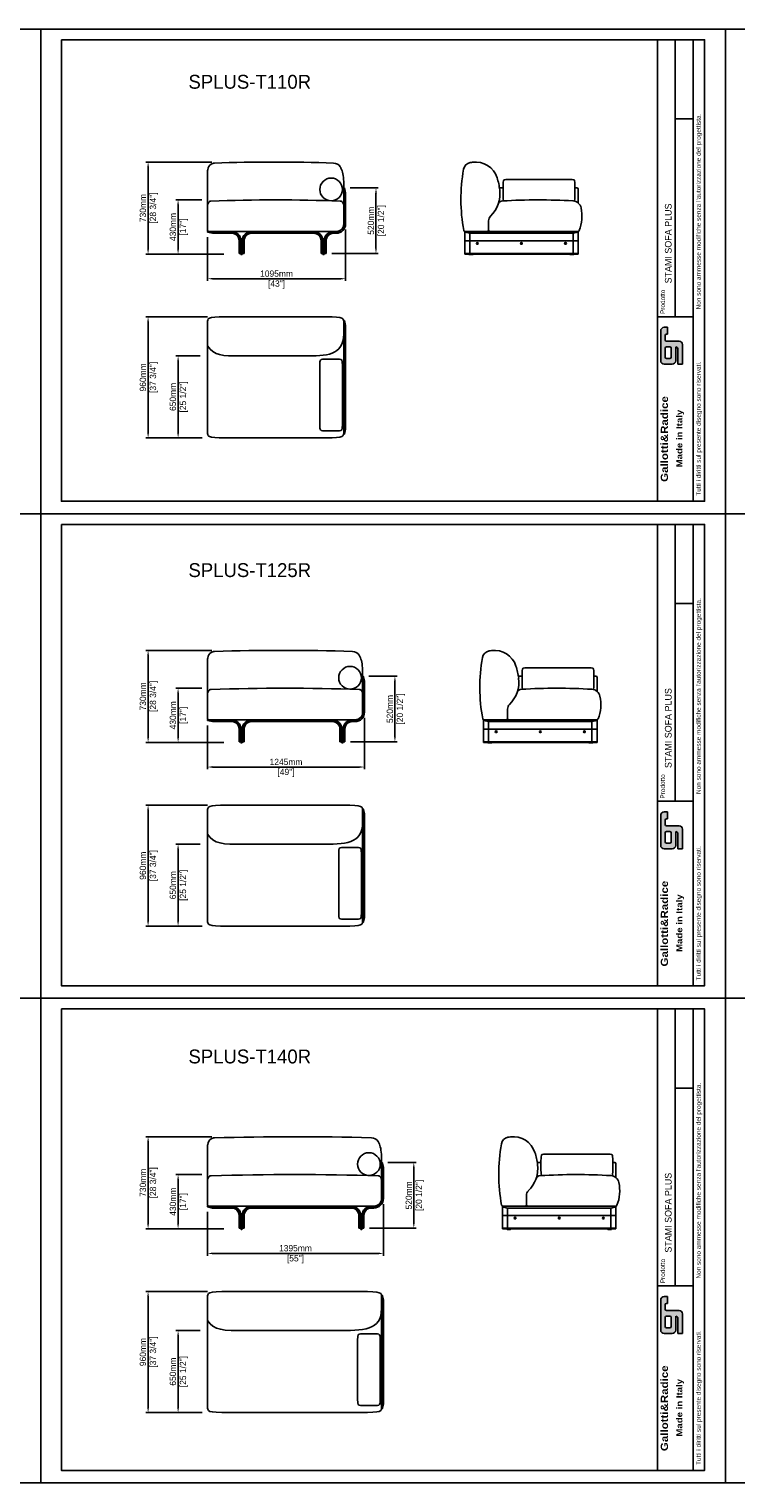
# Model space of a CAD drawing. Header units: millimetres. Extents: x 72 to 27239, y 11 to 18555.
# Tile 6 of 9: x 10847 to 16455, y 6189 to 17714. Entities that reach past the tile are written whole.
import ezdxf

# ---------------------------------------------------------------- set-up
doc = ezdxf.new("R2010")
doc.units = ezdxf.units.MM
doc.header["$LTSCALE"] = 7.5
doc.header["$PDSIZE"] = -1
doc.linetypes.add('SLD-Solid', pattern=[0])
doc.layers.get('Defpoints').update_dxf_attribs({"color": 8})
doc.layers.add('QUOTE', color=7, linetype='Continuous')
doc.styles.get("Standard").update_dxf_attribs({"font": 'GOTHIC.TTF'})
doc.dimstyles.new('Prodotti USA', dxfattribs={"dimtxt": 50, "dimasz": 42, "dimexe": 18, "dimexo": 45, "dimgap": 14, "dimtad": 1, "dimzin": 12, "dimtxsty": 'Standard', "dimcen": 2.5, "dimclrd": 252, "dimclre": 252, "dimclrt": 252, "dimadec": 0, "dimazin": 3, "dimtfac": 1, "dimtmove": 0, "dimatfit": 3, "dimfxl": 1, "dimarcsym": 0})

# ---------------------------------------------------------------- blocks, each defined once
blk = doc.blocks.new('138 DESTRO')
for p, q in [((0, 474), (0, 10)), ((1380, 379), (1380, 60)), ((10, 0), (1320, 0))]:
    blk.add_line(p, q)
blk.add_circle((1280, 333), 90)
for centre, radius, start, end in [((56, 492), 50, 91.5264, 123.1438), ((685, -23121), 23671, 88.5131, 91.5264), ((1298, 477), 65, 32.6364, 88.5131), ((28, 215), 25, 91.6755, 148.9427), ((690, -22421), 22671, 88.3245, 91.6755), ((1352, 215), 25, 31.0573, 88.3245), ((45, 205), 45, 148.9427, 180), ((1335, 205), 45, 0, 31.0573), ((10, 10), 10, 180, 270), ((1320, 60), 60, 270, 0)]:
    blk.add_arc(centre, radius, start, end)
for points, knots in [([(0, 474), (0, 480), (0, 485), (1, 489), (4, 509), (13, 523), (29, 533)], [0, 0, 0, 0, 0.1044154, 0.1044154, 0.1044154, 0.5330369, 0.5330369, 0.5330369, 0.5330369]), ([(1380, 379), (1380, 426), (1374, 464), (1363, 491), (1360, 499), (1357, 506), (1353, 512)], [0, 0, 0, 0, 0.4130331, 0.4130331, 0.4130331, 0.528951, 0.528951, 0.528951, 0.528951])]:
    blk.add_open_spline(points, degree=3, knots=knots)
blk = doc.blocks.new('BASE MODULARE - PIEDINO - FRONTE')
for p, q in [((0, 169), (0, 184)), ((190, 184), (0, 184)), ((540, 179), (540, 184))]:
    blk.add_line(p, q)
at = {"color": 7, "linetype": 'SLD-Solid', "lineweight": 25}
for p, q in [((0, 179), (190, 179)), ((190, 169), (0, 169)), ((350, 184), (540, 184)), ((540, 179), (350, 179)), ((350, 169), (500, 169)), ((540, 179), (500, 169)), ((250, 9), (250, 109)), ((260, 9), (250, 9)), ((260, 109), (260, 9)), ((265, 9), (260, 9)), ((265, 109), (265, 4)), ((265, 109), (275, 109)), ((265, 29), (275, 29)), ((265, 4), (275, 4)), ((266, 1), (266, 4)), ((273, 0), (267, 0)), ((274, 4), (274, 1)), ((275, 109), (275, 4)), ((275, 9), (290, 9)), ((280, 109), (280, 9)), ((290, 9), (290, 109))]:
    blk.add_line(p, q, dxfattribs=at)
at = {"color": 8, "linetype": 'SLD-Solid', "lineweight": 25}
for p, q in [((190, 169), (190, 179)), ((350, 169), (350, 179)), ((250, 109), (260, 109)), ((290, 109), (280, 109))]:
    blk.add_line(p, q, dxfattribs=at)
at = {"color": 7, "linetype": 'SLD-Solid', "lineweight": 25}
for centre, radius, start, end in [((190, 109), 75, 0, 90), ((190, 109), 70, 0, 90), ((190, 109), 60, 0, 90), ((350, 109), 75, 90, 180), ((350, 109), 70, 90, 180), ((350, 109), 60, 90, 180), ((266, 4), 0.5, 90, 180), ((267, 1), 1, 180, 270), ((273, 1), 1, 270, 0), ((274, 4), 0.5, 0, 90)]:
    blk.add_arc(centre, radius, start, end, dxfattribs=at)
blk = doc.blocks.new('BASE MODULARE - BRACCIOLO SX - FRONTALE')
at = {"color": 7, "linetype": 'SLD-Solid', "lineweight": 25}
for p, q in [((0, 489), (10, 529)), ((0, 479), (0, 489)), ((0, 244), (0, 479)), ((10, 529), (15, 529)), ((10, 529), (10, 529)), ((10, 519), (10, 244)), ((15, 529), (15, 519)), ((15, 519), (15, 244)), ((95, 184), (75, 184)), ((75, 179), (95, 179)), ((95, 169), (75, 169)), ((255, 184), (445, 184)), ((255, 179), (445, 179)), ((445, 169), (255, 169)), ((155, 9), (155, 109)), ((165, 9), (155, 9)), ((165, 109), (165, 9)), ((170, 9), (165, 9)), ((170, 9), (170, 109)), ((180, 109), (170, 109)), ((180, 29), (170, 29)), ((170, 29), (170, 4)), ((180, 4), (170, 4)), ((171, 1), (171, 4)), ((178, 0), (172, 0)), ((179, 4), (179, 1)), ((180, 9), (180, 109)), ((180, 29), (180, 4)), ((185, 9), (180, 9)), ((185, 9), (185, 109)), ((195, 9), (185, 9)), ((195, 109), (195, 9))]:
    blk.add_line(p, q, dxfattribs=at)
at = {"color": 8, "linetype": 'SLD-Solid', "lineweight": 25}
for p, q in [((10, 519), (0, 479)), ((15, 519), (10, 519)), ((0, 244), (10, 244)), ((75, 169), (75, 179)), ((95, 169), (95, 179)), ((255, 169), (255, 179)), ((155, 109), (165, 109)), ((195, 109), (185, 109))]:
    blk.add_line(p, q, dxfattribs=at)
for p, q in [((15, 244), (15, 343)), ((445, 169), (445, 184))]:
    blk.add_line(p, q)
at = {"color": 7, "linetype": 'SLD-Solid', "lineweight": 25}
for centre, radius, start, end in [((75, 244), 75, 180, 270), ((75, 244), 65, 180, 270), ((75, 244), 60, 180, 270), ((95, 109), 75, 0, 90), ((95, 109), 70, 0, 90), ((95, 109), 60, 0, 90), ((255, 109), 75, 90, 180), ((255, 109), 70, 90, 180), ((255, 109), 60, 90, 180), ((172, 4), 0.5, 90, 180), ((172, 1), 1, 180, 270), ((178, 1), 1, 270, 0), ((179, 4), 0.5, 0, 90)]:
    blk.add_arc(centre, radius, start, end, dxfattribs=at)
blk.add_ellipse((53, 529), major_axis=(14.5, 57.8), ratio=0.696311, start_param=1.914369, end_param=1.915498, dxfattribs=at)
blk.add_open_spline([(10, 529), (10, 529), (10, 529), (10, 527), (10, 524), (10, 522), (10, 520), (10, 519)], degree=3, knots=[0, 0, 0, 0, 0.214527, 0.429034, 0.643619, 0.857863, 1, 1, 1, 1], dxfattribs=at)
blk = doc.blocks.new('123 DESTRO')
for p, q in [((0, 474), (0, 10)), ((1230, 379), (1230, 60)), ((10, 0), (1170, 0))]:
    blk.add_line(p, q)
blk.add_circle((1130, 333), 90)
for centre, radius, start, end in [((56, 492), 50, 91.7361, 123.1456), ((609, -17761), 18311, 88.3086, 91.7361), ((1148, 477), 65, 32.6357, 88.3086), ((28, 215), 25, 91.8895, 148.9433), ((615, -17582), 17832, 88.1105, 91.8895), ((1202, 215), 25, 31.0567, 88.1105), ((45, 205), 45, 148.9433, 180), ((1185, 205), 45, 0, 31.0567), ((10, 10), 10, 180, 270), ((1170, 60), 60, 270, 0)]:
    blk.add_arc(centre, radius, start, end)
for points, knots in [([(0, 474), (0, 480), (0, 485), (1, 489), (4, 509), (13, 523), (29, 533)], [0, 0, 0, 0, 0.1044154, 0.1044154, 0.1044154, 0.5330199, 0.5330199, 0.5330199, 0.5330199]), ([(1230, 379), (1230, 426), (1224, 464), (1213, 491), (1210, 499), (1207, 506), (1203, 512)], [0, 0, 0, 0, 0.4130331, 0.4130331, 0.4130331, 0.5289441, 0.5289441, 0.5289441, 0.5289441])]:
    blk.add_open_spline(points, degree=3, knots=knots)
blk = doc.blocks.new('108 DESTRO')
for p, q in [((0, 474), (0, 10)), ((1080, 379), (1080, 60)), ((10, 0), (1020, 0))]:
    blk.add_line(p, q)
blk.add_circle((980, 333), 90)
for centre, radius, start, end in [((56, 492), 50, 92.0126, 123.1487), ((533, -13090), 13640, 88.039, 92.0126), ((998, 477), 65, 32.6345, 88.039), ((28, 215), 25, 92.1668, 148.9454), ((540, -13323), 13573, 87.8336, 92.1664), ((1052, 215), 25, 31.0541, 87.8336), ((45, 205), 45, 148.9459, 180), ((1035, 205), 45, 0, 31.0541), ((10, 10), 10, 180, 270), ((1020, 60), 60, 270, 0)]:
    blk.add_arc(centre, radius, start, end)
for points, knots in [([(0, 474), (0, 480), (0, 485), (1, 489), (4, 509), (13, 523), (29, 533)], [0, 0, 0, 0, 0.1044154, 0.1044154, 0.1044154, 0.5329902, 0.5329902, 0.5329902, 0.5329902]), ([(1080, 379), (1080, 426), (1074, 464), (1063, 491), (1060, 499), (1057, 506), (1053, 512)], [0, 0, 0, 0, 0.4130331, 0.4130331, 0.4130331, 0.5289321, 0.5289321, 0.5289321, 0.5289321])]:
    blk.add_open_spline(points, degree=3, knots=knots)
blk = doc.blocks.new('A$C41b7ccac')
for p, q in [((210, 0), (33, 0)), ((220, 10), (220, 85))]:
    blk.add_line(p, q)
for centre, radius, start, end in [((1335, 255), 1335, 169.74, 190.674), ((85, 482), 65, 100.1903, 169.74), ((142, 165), 387, 97.3853, 100.1903), ((116, 370), 180, 18.1743, 97.3853), ((-192, 269), 504, 6.8592, 18.1743), ((60, 299), 250, 314.3379, 6.8592), ((270, 85), 50, 134.3379, 180), ((33, 10), 10, 190.7117, 270), ((210, 10), 10, 270, 0)]:
    blk.add_arc(centre, radius, start, end)
blk = doc.blocks.new('A$C79f38bce')
at = {"color": 7, "linetype": 'SLD-Solid', "lineweight": 25}
for p, q in [((306, 529), (335, 529)), ((905, 529), (920, 529)), ((930, 519), (930, 410)), ((30, 109), (30, 184)), ((930, 109), (930, 184)), ((30, 9), (30, 109)), ((30, 9), (930, 9)), ((65, 1), (65, 4)), ((94, 0), (66, 0)), ((95, 4), (95, 1)), ((865, 4), (865, 1)), ((866, 0), (894, 0)), ((895, 1), (895, 4)), ((930, 9), (930, 109))]:
    blk.add_line(p, q, dxfattribs=at)
for p, q in [((30, 184), (930, 184)), ((70, 169), (30, 179)), ((70, 169), (890, 169)), ((930, 179), (890, 169)), ((930, 184), (930, 184)), ((30, 9), (30, 4)), ((30, 4), (930, 4)), ((123, 90), (137, 90)), ((123, 88), (137, 88)), ((473, 90), (487, 90)), ((473, 88), (487, 88)), ((823, 90), (837, 90)), ((823, 88), (837, 88)), ((930, 9), (930, 4))]:
    blk.add_line(p, q)
at = {"color": 8, "linetype": 'SLD-Solid', "lineweight": 25}
for p, q in [((70, 109), (70, 169)), ((890, 169), (890, 109)), ((70, 109), (30, 109)), ((70, 109), (930, 109)), ((70, 9), (70, 109)), ((70, 109), (890, 109)), ((930, 109), (890, 109)), ((890, 109), (890, 9))]:
    blk.add_line(p, q, dxfattribs=at)
for centre in [(130, 89), (480, 89), (830, 89)]:
    blk.add_circle(centre, 7)
at = {"color": 7, "linetype": 'SLD-Solid', "lineweight": 25}
for centre, radius, start, end in [((920, 519), 10, 0, 90), ((66, 4), 0.5, 90, 180), ((66, 1), 1, 180, 270), ((94, 4), 0.5, 0, 90), ((94, 1), 1, 270, 0), ((865, 4), 0.5, 90, 180), ((866, 1), 1, 180, 270), ((894, 4), 0.5, 0, 90), ((894, 1), 1, 270, 0)]:
    blk.add_arc(centre, radius, start, end, dxfattribs=at)
for centre, radius, start, end in [((333, 386), 40, 93.407, 160.3176), ((614, -4326), 4760, 86.6845, 93.407), ((885, 356), 70, 11.9965, 86.6845), ((647, 306), 313, 338.4214, 11.9965), ((230, 194), 10, 180, 270), ((929, 194), 10, 270, 338.4214)]:
    blk.add_arc(centre, radius, start, end)
blk.add_open_spline([(900, 424), (901, 426), (905, 437), (905, 487), (905, 527), (905, 573), (902, 585), (898, 597), (885, 597), (355, 597), (335, 597), (335, 527), (335, 487), (335, 438), (339, 427), (339, 426)], degree=3, knots=[8.874427, 8.874427, 8.874427, 8.874427, 9, 10, 11, 12, 12, 12, 13, 14, 15, 16, 17, 18, 18.068482, 18.068482, 18.068482, 18.068482])
blk.add_blockref('A$C41b7ccac', (0, 184))
blk = doc.blocks.new('*D65')
at = {"layer": 'Defpoints', "color": 0, "transparency": 16777216}
for p in [(12341, 16660), (11791, 15930), (12431, 15930)]:
    blk.add_point(p, dxfattribs=at)
at = {"layer": 'QUOTE', "color": 252, "lineweight": -2, "transparency": 16777216}
for p, q in [((12296, 16660), (11773, 16660)), ((11791, 16618), (11791, 15972)), ((12386, 15930), (11773, 15930))]:
    blk.add_line(p, q, dxfattribs=at)
at = {"layer": 'QUOTE', "color": 252, "transparency": 16777216}
for points in [[(11784, 16618), (11798, 16618), (11791, 16660)], [(11784, 15972), (11798, 15972), (11791, 15930)]]:
    blk.add_solid(points, dxfattribs=at)
at = {"layer": 'QUOTE', "color": 252, "lineweight": 5, "transparency": 16777216, "char_height": 50, "attachment_point": 5, "rotation": 90}
for s, insert in [('730mm', (11750, 16295)), ('[28 3/4"]', (11837, 16295))]:
    blk.add_mtext(s, dxfattribs=dict(at, insert=insert))
blk = doc.blocks.new('*D66')
at = {"layer": 'Defpoints', "color": 0, "transparency": 16777216}
for p in [(13358, 16170), (12263, 16110), (13358, 15735)]:
    blk.add_point(p, dxfattribs=at)
at = {"layer": 'QUOTE', "color": 252, "lineweight": -2, "transparency": 16777216}
for p, q in [((12263, 16065), (12263, 15717)), ((13358, 16125), (13358, 15717)), ((12305, 15735), (13316, 15735))]:
    blk.add_line(p, q, dxfattribs=at)
at = {"layer": 'QUOTE', "color": 252, "transparency": 16777216}
for points in [[(12305, 15742), (12305, 15728), (12263, 15735)], [(13316, 15742), (13316, 15728), (13358, 15735)]]:
    blk.add_solid(points, dxfattribs=at)
at = {"layer": 'QUOTE', "color": 252, "lineweight": 5, "transparency": 16777216, "char_height": 50, "attachment_point": 5}
for s, insert in [('1095mm', (12810, 15775)), ('[43"]', (12810, 15689))]:
    blk.add_mtext(s, dxfattribs=dict(at, insert=insert))
blk = doc.blocks.new('*D67')
at = {"layer": 'Defpoints', "color": 0, "transparency": 16777216}
for p in [(12261, 16360), (12029, 15930), (12436, 15930)]:
    blk.add_point(p, dxfattribs=at)
at = {"layer": 'QUOTE', "color": 252, "lineweight": -2, "transparency": 16777216}
for p, q in [((12216, 16360), (12011, 16360)), ((12029, 16318), (12029, 15972)), ((12391, 15930), (12011, 15930))]:
    blk.add_line(p, q, dxfattribs=at)
at = {"layer": 'QUOTE', "color": 252, "transparency": 16777216}
for points in [[(12022, 16318), (12036, 16318), (12029, 16360)], [(12022, 15972), (12036, 15972), (12029, 15930)]]:
    blk.add_solid(points, dxfattribs=at)
at = {"layer": 'QUOTE', "color": 252, "lineweight": 5, "transparency": 16777216, "char_height": 50, "attachment_point": 5, "rotation": 90}
for s, insert in [('430mm', (11988, 16145)), ('[17"]', (12075, 16145))]:
    blk.add_mtext(s, dxfattribs=dict(at, insert=insert))
blk = doc.blocks.new('*D68')
at = {"layer": 'Defpoints', "color": 0, "transparency": 16777216}
for p in [(12306, 15433), (11791, 14473), (12264, 14473)]:
    blk.add_point(p, dxfattribs=at)
at = {"layer": 'QUOTE', "color": 252, "lineweight": -2, "transparency": 16777216}
for p, q in [((12261, 15433), (11773, 15433)), ((11791, 15391), (11791, 14515)), ((12219, 14473), (11773, 14473))]:
    blk.add_line(p, q, dxfattribs=at)
at = {"layer": 'QUOTE', "color": 252, "transparency": 16777216}
for points in [[(11784, 15391), (11798, 15391), (11791, 15433)], [(11784, 14515), (11798, 14515), (11791, 14473)]]:
    blk.add_solid(points, dxfattribs=at)
at = {"layer": 'QUOTE', "color": 252, "lineweight": 5, "transparency": 16777216, "char_height": 50, "attachment_point": 5, "rotation": 90}
for s, insert in [('960mm', (11750, 14953)), ('[37 3/4"]', (11837, 14953))]:
    blk.add_mtext(s, dxfattribs=dict(at, insert=insert))
blk = doc.blocks.new('*D69')
at = {"layer": 'Defpoints', "color": 0, "transparency": 16777216}
for p in [(12248, 15123), (12029, 14473), (12263, 14473)]:
    blk.add_point(p, dxfattribs=at)
at = {"layer": 'QUOTE', "color": 252, "lineweight": -2, "transparency": 16777216}
for p, q in [((12203, 15123), (12011, 15123)), ((12029, 15081), (12029, 14515)), ((12218, 14473), (12011, 14473))]:
    blk.add_line(p, q, dxfattribs=at)
at = {"layer": 'QUOTE', "color": 252, "transparency": 16777216}
for points in [[(12022, 15081), (12036, 15081), (12029, 15123)], [(12022, 14515), (12036, 14515), (12029, 14473)]]:
    blk.add_solid(points, dxfattribs=at)
at = {"layer": 'QUOTE', "color": 252, "lineweight": 5, "transparency": 16777216, "char_height": 50, "attachment_point": 5, "rotation": 90}
for s, insert in [('650mm', (11988, 14798)), ('[25 1/2"]', (12075, 14798))]:
    blk.add_mtext(s, dxfattribs=dict(at, insert=insert))
blk = doc.blocks.new('*D70')
at = {"layer": 'Defpoints', "color": 0, "transparency": 16777216}
for p in [(12341, 12789), (11791, 12059), (12431, 12059)]:
    blk.add_point(p, dxfattribs=at)
at = {"layer": 'QUOTE', "color": 252, "lineweight": -2, "transparency": 16777216}
for p, q in [((12296, 12789), (11773, 12789)), ((11791, 12747), (11791, 12101)), ((12386, 12059), (11773, 12059))]:
    blk.add_line(p, q, dxfattribs=at)
at = {"layer": 'QUOTE', "color": 252, "transparency": 16777216}
for points in [[(11784, 12747), (11798, 12747), (11791, 12789)], [(11784, 12101), (11798, 12101), (11791, 12059)]]:
    blk.add_solid(points, dxfattribs=at)
at = {"layer": 'QUOTE', "color": 252, "lineweight": 5, "transparency": 16777216, "char_height": 50, "attachment_point": 5, "rotation": 90}
for s, insert in [('730mm', (11750, 12424)), ('[28 3/4"]', (11837, 12424))]:
    blk.add_mtext(s, dxfattribs=dict(at, insert=insert))
blk = doc.blocks.new('*D71')
at = {"layer": 'Defpoints', "color": 0, "transparency": 16777216}
for p in [(12263, 12239), (13508, 12299), (13508, 11864)]:
    blk.add_point(p, dxfattribs=at)
at = {"layer": 'QUOTE', "color": 252, "lineweight": -2, "transparency": 16777216}
for p, q in [((13508, 12254), (13508, 11846)), ((12263, 12194), (12263, 11846)), ((12305, 11864), (13466, 11864))]:
    blk.add_line(p, q, dxfattribs=at)
at = {"layer": 'QUOTE', "color": 252, "transparency": 16777216}
for points in [[(12305, 11871), (12305, 11857), (12263, 11864)], [(13466, 11871), (13466, 11857), (13508, 11864)]]:
    blk.add_solid(points, dxfattribs=at)
at = {"layer": 'QUOTE', "color": 252, "lineweight": 5, "transparency": 16777216, "char_height": 50, "attachment_point": 5}
for s, insert in [('1245mm', (12885, 11904)), ('[49"]', (12885, 11818))]:
    blk.add_mtext(s, dxfattribs=dict(at, insert=insert))
blk = doc.blocks.new('*D72')
at = {"layer": 'Defpoints', "color": 0, "transparency": 16777216}
for p in [(12261, 12489), (12029, 12059), (12436, 12059)]:
    blk.add_point(p, dxfattribs=at)
at = {"layer": 'QUOTE', "color": 252, "lineweight": -2, "transparency": 16777216}
for p, q in [((12216, 12489), (12011, 12489)), ((12029, 12447), (12029, 12101)), ((12391, 12059), (12011, 12059))]:
    blk.add_line(p, q, dxfattribs=at)
at = {"layer": 'QUOTE', "color": 252, "transparency": 16777216}
for points in [[(12022, 12447), (12036, 12447), (12029, 12489)], [(12022, 12101), (12036, 12101), (12029, 12059)]]:
    blk.add_solid(points, dxfattribs=at)
at = {"layer": 'QUOTE', "color": 252, "lineweight": 5, "transparency": 16777216, "char_height": 50, "attachment_point": 5, "rotation": 90}
for s, insert in [('430mm', (11988, 12274)), ('[17"]', (12075, 12274))]:
    blk.add_mtext(s, dxfattribs=dict(at, insert=insert))
blk = doc.blocks.new('*D73')
at = {"layer": 'Defpoints', "color": 0, "transparency": 16777216}
for p in [(12306, 11562), (11791, 10602), (12264, 10602)]:
    blk.add_point(p, dxfattribs=at)
at = {"layer": 'QUOTE', "color": 252, "lineweight": -2, "transparency": 16777216}
for p, q in [((12261, 11562), (11773, 11562)), ((11791, 11520), (11791, 10644)), ((12219, 10602), (11773, 10602))]:
    blk.add_line(p, q, dxfattribs=at)
at = {"layer": 'QUOTE', "color": 252, "transparency": 16777216}
for points in [[(11784, 11520), (11798, 11520), (11791, 11562)], [(11784, 10644), (11798, 10644), (11791, 10602)]]:
    blk.add_solid(points, dxfattribs=at)
at = {"layer": 'QUOTE', "color": 252, "lineweight": 5, "transparency": 16777216, "char_height": 50, "attachment_point": 5, "rotation": 90}
for s, insert in [('960mm', (11750, 11082)), ('[37 3/4"]', (11837, 11082))]:
    blk.add_mtext(s, dxfattribs=dict(at, insert=insert))
blk = doc.blocks.new('*D74')
at = {"layer": 'Defpoints', "color": 0, "transparency": 16777216}
for p in [(12248, 11252), (12029, 10602), (12263, 10602)]:
    blk.add_point(p, dxfattribs=at)
at = {"layer": 'QUOTE', "color": 252, "lineweight": -2, "transparency": 16777216}
for p, q in [((12203, 11252), (12011, 11252)), ((12029, 11210), (12029, 10644)), ((12218, 10602), (12011, 10602))]:
    blk.add_line(p, q, dxfattribs=at)
at = {"layer": 'QUOTE', "color": 252, "transparency": 16777216}
for points in [[(12022, 11210), (12036, 11210), (12029, 11252)], [(12022, 10644), (12036, 10644), (12029, 10602)]]:
    blk.add_solid(points, dxfattribs=at)
at = {"layer": 'QUOTE', "color": 252, "lineweight": 5, "transparency": 16777216, "char_height": 50, "attachment_point": 5, "rotation": 90}
for s, insert in [('650mm', (11988, 10927)), ('[25 1/2"]', (12075, 10927))]:
    blk.add_mtext(s, dxfattribs=dict(at, insert=insert))
blk = doc.blocks.new('*D75')
at = {"layer": 'Defpoints', "color": 0, "transparency": 16777216}
for p in [(12341, 8933), (11791, 8203), (12431, 8203)]:
    blk.add_point(p, dxfattribs=at)
at = {"layer": 'QUOTE', "color": 252, "lineweight": -2, "transparency": 16777216}
for p, q in [((12296, 8933), (11773, 8933)), ((11791, 8891), (11791, 8245)), ((12386, 8203), (11773, 8203))]:
    blk.add_line(p, q, dxfattribs=at)
at = {"layer": 'QUOTE', "color": 252, "transparency": 16777216}
for points in [[(11784, 8891), (11798, 8891), (11791, 8933)], [(11784, 8245), (11798, 8245), (11791, 8203)]]:
    blk.add_solid(points, dxfattribs=at)
at = {"layer": 'QUOTE', "color": 252, "lineweight": 5, "transparency": 16777216, "char_height": 50, "attachment_point": 5, "rotation": 90}
for s, insert in [('730mm', (11750, 8568)), ('[28 3/4"]', (11837, 8568))]:
    blk.add_mtext(s, dxfattribs=dict(at, insert=insert))
blk = doc.blocks.new('*D76')
at = {"layer": 'Defpoints', "color": 0, "transparency": 16777216}
for p in [(13658, 8443), (12263, 8383), (13658, 8008)]:
    blk.add_point(p, dxfattribs=at)
at = {"layer": 'QUOTE', "color": 252, "lineweight": -2, "transparency": 16777216}
for p, q in [((12263, 8338), (12263, 7990)), ((13658, 8398), (13658, 7990)), ((12305, 8008), (13616, 8008))]:
    blk.add_line(p, q, dxfattribs=at)
at = {"layer": 'QUOTE', "color": 252, "transparency": 16777216}
for points in [[(12305, 8015), (12305, 8001), (12263, 8008)], [(13616, 8015), (13616, 8001), (13658, 8008)]]:
    blk.add_solid(points, dxfattribs=at)
at = {"layer": 'QUOTE', "color": 252, "lineweight": 5, "transparency": 16777216, "char_height": 50, "attachment_point": 5}
for s, insert in [('1395mm', (12960, 8049)), ('[55"]', (12960, 7962))]:
    blk.add_mtext(s, dxfattribs=dict(at, insert=insert))
blk = doc.blocks.new('*D77')
at = {"layer": 'Defpoints', "color": 0, "transparency": 16777216}
for p in [(12261, 8633), (12029, 8203), (12436, 8203)]:
    blk.add_point(p, dxfattribs=at)
at = {"layer": 'QUOTE', "color": 252, "lineweight": -2, "transparency": 16777216}
for p, q in [((12216, 8633), (12011, 8633)), ((12029, 8591), (12029, 8245)), ((12391, 8203), (12011, 8203))]:
    blk.add_line(p, q, dxfattribs=at)
at = {"layer": 'QUOTE', "color": 252, "transparency": 16777216}
for points in [[(12022, 8591), (12036, 8591), (12029, 8633)], [(12022, 8245), (12036, 8245), (12029, 8203)]]:
    blk.add_solid(points, dxfattribs=at)
at = {"layer": 'QUOTE', "color": 252, "lineweight": 5, "transparency": 16777216, "char_height": 50, "attachment_point": 5, "rotation": 90}
for s, insert in [('430mm', (11988, 8418)), ('[17"]', (12075, 8418))]:
    blk.add_mtext(s, dxfattribs=dict(at, insert=insert))
blk = doc.blocks.new('*D78')
at = {"layer": 'Defpoints', "color": 0, "transparency": 16777216}
for p in [(12306, 7706), (11791, 6746), (12264, 6746)]:
    blk.add_point(p, dxfattribs=at)
at = {"layer": 'QUOTE', "color": 252, "lineweight": -2, "transparency": 16777216}
for p, q in [((12261, 7706), (11773, 7706)), ((11791, 7664), (11791, 6788)), ((12219, 6746), (11773, 6746))]:
    blk.add_line(p, q, dxfattribs=at)
at = {"layer": 'QUOTE', "color": 252, "transparency": 16777216}
for points in [[(11784, 7664), (11798, 7664), (11791, 7706)], [(11784, 6788), (11798, 6788), (11791, 6746)]]:
    blk.add_solid(points, dxfattribs=at)
at = {"layer": 'QUOTE', "color": 252, "lineweight": 5, "transparency": 16777216, "char_height": 50, "attachment_point": 5, "rotation": 90}
for s, insert in [('960mm', (11750, 7226)), ('[37 3/4"]', (11837, 7226))]:
    blk.add_mtext(s, dxfattribs=dict(at, insert=insert))
blk = doc.blocks.new('*D79')
at = {"layer": 'Defpoints', "color": 0, "transparency": 16777216}
for p in [(12248, 7396), (12029, 6746), (12263, 6746)]:
    blk.add_point(p, dxfattribs=at)
at = {"layer": 'QUOTE', "color": 252, "lineweight": -2, "transparency": 16777216}
for p, q in [((12203, 7396), (12011, 7396)), ((12029, 7354), (12029, 6788)), ((12218, 6746), (12011, 6746))]:
    blk.add_line(p, q, dxfattribs=at)
at = {"layer": 'QUOTE', "color": 252, "transparency": 16777216}
for points in [[(12022, 7354), (12036, 7354), (12029, 7396)], [(12022, 6788), (12036, 6788), (12029, 6746)]]:
    blk.add_solid(points, dxfattribs=at)
at = {"layer": 'QUOTE', "color": 252, "lineweight": 5, "transparency": 16777216, "char_height": 50, "attachment_point": 5, "rotation": 90}
for s, insert in [('650mm', (11988, 7071)), ('[25 1/2"]', (12075, 7071))]:
    blk.add_mtext(s, dxfattribs=dict(at, insert=insert))
blk = doc.blocks.new('*D80')
at = {"layer": 'Defpoints', "color": 0, "transparency": 16777216}
for p in [(13348, 16455), (13203, 15935), (13599, 15935)]:
    blk.add_point(p, dxfattribs=at)
at = {"layer": 'QUOTE', "color": 252, "lineweight": -2, "transparency": 16777216}
for p, q in [((13393, 16455), (13617, 16455)), ((13599, 16413), (13599, 15977)), ((13248, 15935), (13617, 15935))]:
    blk.add_line(p, q, dxfattribs=at)
at = {"layer": 'QUOTE', "color": 252, "transparency": 16777216}
for points in [[(13592, 16413), (13606, 16413), (13599, 16455)], [(13592, 15977), (13606, 15977), (13599, 15935)]]:
    blk.add_solid(points, dxfattribs=at)
at = {"layer": 'QUOTE', "color": 252, "lineweight": 5, "transparency": 16777216, "char_height": 50, "attachment_point": 5, "rotation": 90}
for s, insert in [('520mm', (13559, 16195)), ('[20 1/2"]', (13646, 16195))]:
    blk.add_mtext(s, dxfattribs=dict(at, insert=insert))
blk = doc.blocks.new('*D81')
at = {"layer": 'Defpoints', "color": 0, "transparency": 16777216}
for p in [(13498, 12584), (13353, 12064), (13749, 12064)]:
    blk.add_point(p, dxfattribs=at)
at = {"layer": 'QUOTE', "color": 252, "lineweight": -2, "transparency": 16777216}
for p, q in [((13543, 12584), (13767, 12584)), ((13749, 12542), (13749, 12106)), ((13398, 12064), (13767, 12064))]:
    blk.add_line(p, q, dxfattribs=at)
at = {"layer": 'QUOTE', "color": 252, "transparency": 16777216}
for points in [[(13742, 12542), (13756, 12542), (13749, 12584)], [(13742, 12106), (13756, 12106), (13749, 12064)]]:
    blk.add_solid(points, dxfattribs=at)
at = {"layer": 'QUOTE', "color": 252, "lineweight": 5, "transparency": 16777216, "char_height": 50, "attachment_point": 5, "rotation": 90}
for s, insert in [('[20 1/2"]', (13796, 12324)), ('520mm', (13709, 12324))]:
    blk.add_mtext(s, dxfattribs=dict(at, insert=insert))
blk = doc.blocks.new('*D82')
at = {"layer": 'Defpoints', "color": 0, "transparency": 16777216}
for p in [(13648, 8728), (13503, 8208), (13899, 8208)]:
    blk.add_point(p, dxfattribs=at)
at = {"layer": 'QUOTE', "color": 252, "lineweight": -2, "transparency": 16777216}
for p, q in [((13693, 8728), (13917, 8728)), ((13899, 8686), (13899, 8250)), ((13548, 8208), (13917, 8208))]:
    blk.add_line(p, q, dxfattribs=at)
at = {"layer": 'QUOTE', "color": 252, "transparency": 16777216}
for points in [[(13892, 8686), (13906, 8686), (13899, 8728)], [(13892, 8250), (13906, 8250), (13899, 8208)]]:
    blk.add_solid(points, dxfattribs=at)
at = {"layer": 'QUOTE', "color": 252, "lineweight": 5, "transparency": 16777216, "char_height": 50, "attachment_point": 5, "rotation": 90}
for s, insert in [('520mm', (13859, 8468)), ('[20 1/2"]', (13946, 8468))]:
    blk.add_mtext(s, dxfattribs=dict(at, insert=insert))
blk = doc.blocks.new('A$C009549be')
at = {"color": 7, "linetype": 'SLD-Solid', "lineweight": 25}
for p, q in [((0, 860), (10, 900)), ((0, 850), (0, 860)), ((0, 50), (0, 850)), ((10, 900), (10, 0)), ((10, 900), (15, 900)), ((15, 0), (15, 900)), ((0, 40), (0, 50)), ((10, 0), (0, 40)), ((10, 0), (10, 0)), ((15, 0), (10, 0))]:
    blk.add_line(p, q, dxfattribs=at)
blk.add_ellipse((53, 0), major_axis=(-14.5, 57.8), ratio=0.696311, start_param=1.226095, end_param=1.227223, dxfattribs=at)
blk = doc.blocks.new('T110R')
for p, q in [((1, 930), (0, 930)), ((0, 30), (0, 930)), ((1080, 930), (1079, 930)), ((0, 40), (0, 920)), ((1, 30), (0, 30)), ((1080, 30), (1079, 30))]:
    blk.add_line(p, q)
for points in [[(1080, 920), (1080, 960), (1040, 960), (40, 960), (0, 960), (0, 920)], [(1080, 825), (1080, 650), (800, 650), (190, 650), (50, 650), (0, 730)], [(1058, 58), (1070, 62), (1070, 75), (1070, 605), (1070, 625), (1000, 625), (960, 625), (890, 625), (890, 605), (890, 75), (890, 55), (960, 55), (1000, 55), (1047, 55), (1058, 58)], [(1080, 40), (1080, 0), (1040, 0), (40, 0), (0, 0), (0, 40)]]:
    blk.add_open_spline(points, degree=3)
at = {"xscale": -1}
blk.add_blockref('A$C009549be', (1095, 30), dxfattribs=at)
blk = doc.blocks.new('T125R')
for p, q in [((1, 930), (0, 930)), ((0, 30), (0, 930)), ((1230, 930), (1229, 930)), ((0, 40), (0, 920)), ((1, 30), (0, 30)), ((1230, 30), (1229, 30))]:
    blk.add_line(p, q)
for points in [[(1230, 920), (1230, 960), (1190, 960), (40, 960), (0, 960), (0, 920)], [(1230, 825), (1230, 650), (950, 650), (190, 650), (50, 650), (0, 730)], [(1208, 58), (1220, 62), (1220, 75), (1220, 605), (1220, 625), (1150, 625), (1110, 625), (1040, 625), (1040, 605), (1040, 75), (1040, 55), (1110, 55), (1150, 55), (1197, 55), (1208, 58)], [(1230, 40), (1230, 0), (1190, 0), (40, 0), (0, 0), (0, 40)]]:
    blk.add_open_spline(points, degree=3)
at = {"xscale": -1}
blk.add_blockref('A$C009549be', (1245, 30), dxfattribs=at)
blk = doc.blocks.new('T140R')
for p, q in [((1, 930), (0, 930)), ((0, 30), (0, 930)), ((1380, 930), (1379, 930)), ((0, 40), (0, 920)), ((1, 30), (0, 30)), ((1380, 30), (1379, 30))]:
    blk.add_line(p, q)
for points in [[(1380, 920), (1380, 960), (1340, 960), (40, 960), (0, 960), (0, 920)], [(1380, 825), (1380, 650), (1100, 650), (190, 650), (50, 650), (0, 730)], [(1358, 58), (1370, 62), (1370, 75), (1370, 605), (1370, 625), (1300, 625), (1260, 625), (1190, 625), (1190, 605), (1190, 75), (1190, 55), (1260, 55), (1300, 55), (1347, 55), (1358, 58)], [(1380, 40), (1380, 0), (1340, 0), (40, 0), (0, 0), (0, 40)]]:
    blk.add_open_spline(points, degree=3)
at = {"xscale": -1}
blk.add_blockref('A$C009549be', (1395, 30), dxfattribs=at)

msp = doc.modelspace()

# ---------------------------------------------------------------- hatches: boundary and pattern name
h = msp.add_hatch(color=256)
h.paths.add_polyline_path([(15903.269, 15239.874, -0.414213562), (15894.122, 15249.022), (15894.122, 15285.61, -0.414213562), (15903.269, 15294.757), (15912.417, 15294.757), (15912.417, 15349.64), (15884.975, 15349.64, 0.414213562), (15857.534, 15322.198), (15857.534, 15084.373, 0.414213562), (15884.975, 15056.932), (15949.005, 15056.932, 0.414213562), (15976.446, 15084.373), (15976.446, 15194.139, -0.414213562), (15994.741, 15175.845), (15994.741, 15056.932), (16031.329, 15056.932), (16031.329, 15212.433, 0.414213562), (16003.888, 15239.874)])
h.paths.add_polyline_path([(15930.711, 15194.139, -0.414213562), (15939.858, 15184.992), (15939.858, 15111.815, -0.414213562), (15930.711, 15102.668), (15903.269, 15102.668, -0.414213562), (15894.122, 15111.815), (15894.122, 15184.992, -0.414213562), (15903.269, 15194.139)], flags=16)
h = msp.add_hatch(color=256)
h.paths.add_polyline_path([(15903.269, 11398.085, -0.414213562), (15894.122, 11407.232), (15894.122, 11443.82, -0.414213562), (15903.269, 11452.968), (15912.417, 11452.968), (15912.417, 11507.85), (15884.975, 11507.85, 0.414213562), (15857.534, 11480.409), (15857.534, 11242.584, 0.414213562), (15884.975, 11215.142), (15949.005, 11215.142, 0.414213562), (15976.446, 11242.584), (15976.446, 11352.349, -0.414213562), (15994.741, 11334.055), (15994.741, 11215.142), (16031.329, 11215.142), (16031.329, 11370.643, 0.414213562), (16003.888, 11398.085)])
h.paths.add_polyline_path([(15930.711, 11352.349, -0.414213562), (15939.858, 11343.202), (15939.858, 11270.025, -0.414213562), (15930.711, 11260.878), (15903.269, 11260.878, -0.414213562), (15894.122, 11270.025), (15894.122, 11343.202, -0.414213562), (15903.269, 11352.349)], flags=16)
h = msp.add_hatch(color=256)
h.paths.add_polyline_path([(15903.269, 7556.295, -0.414213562), (15894.122, 7565.442), (15894.122, 7602.031, -0.414213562), (15903.269, 7611.178), (15912.417, 7611.178), (15912.417, 7666.061), (15884.975, 7666.061, 0.414213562), (15857.534, 7638.619), (15857.534, 7400.794, 0.414213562), (15884.975, 7373.353), (15949.005, 7373.353, 0.414213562), (15976.446, 7400.794), (15976.446, 7510.56, -0.414213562), (15994.741, 7492.265), (15994.741, 7373.353), (16031.329, 7373.353), (16031.329, 7528.854, 0.414213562), (16003.888, 7556.295)])
h.paths.add_polyline_path([(15930.711, 7510.56, -0.414213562), (15939.858, 7501.413), (15939.858, 7428.236, -0.414213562), (15930.711, 7419.089), (15903.269, 7419.089, -0.414213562), (15894.122, 7428.236), (15894.122, 7501.413, -0.414213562), (15903.269, 7510.56)], flags=16)

# ---------------------------------------------------------------- linework, layer by layer
for p, q in [((15831.184, 17629.433), (15831.184, 15434.124)), ((15972.964, 17629.433), (15972.964, 15434.124)), ((16114.744, 15434.124), (16114.744, 17629.433)), ((15972.964, 17002.567), (16114.744, 17002.567)), ((12802.933, 16104.848), (12912.933, 16104.848)), ((15831.184, 15434.124), (15831.184, 13971.189)), ((15831.184, 15434.124), (16114.744, 15434.124)), ((15884.975, 15349.64), (15912.417, 15349.64)), ((15912.417, 15294.757), (15912.417, 15349.64)), ((16114.744, 13971.189), (16114.744, 15434.124)), ((15857.534, 15084.373), (15857.534, 15322.198)), ((15894.122, 15249.022), (15894.122, 15285.61)), ((15912.417, 15294.757), (15903.269, 15294.757)), ((15903.269, 15239.874), (16003.888, 15239.874)), ((15894.122, 15111.815), (15894.122, 15184.992)), ((15903.269, 15194.139), (15930.711, 15194.139)), ((15930.711, 15102.668), (15903.269, 15102.668)), ((15939.858, 15111.815), (15939.858, 15184.992)), ((15976.446, 15084.373), (15976.446, 15194.139)), ((15994.741, 15175.845), (15994.741, 15056.932)), ((16031.329, 15212.433), (16031.329, 15056.932)), ((15949.005, 15056.932), (15884.975, 15056.932)), ((15994.741, 15056.932), (16031.329, 15056.932)), ((15831.184, 13787.643), (15831.184, 11592.335)), ((15972.964, 13787.643), (15972.964, 11592.335)), ((16114.744, 11592.335), (16114.744, 13787.643)), ((15972.964, 13160.777), (16114.744, 13160.777)), ((12802.933, 12233.57), (13062.933, 12233.57)), ((15831.184, 11592.335), (15831.184, 10129.4)), ((15831.184, 11592.335), (16114.744, 11592.335)), ((16114.744, 10129.4), (16114.744, 11592.335)), ((15857.534, 11242.584), (15857.534, 11480.409)), ((15884.975, 11507.85), (15912.417, 11507.85)), ((15894.122, 11407.232), (15894.122, 11443.82)), ((15912.417, 11452.968), (15903.269, 11452.968)), ((15912.417, 11452.968), (15912.417, 11507.85)), ((15894.122, 11270.025), (15894.122, 11343.202)), ((15903.269, 11398.085), (16003.888, 11398.085)), ((15903.269, 11352.349), (15930.711, 11352.349)), ((15939.858, 11270.025), (15939.858, 11343.202)), ((15976.446, 11242.584), (15976.446, 11352.349)), ((15994.741, 11334.055), (15994.741, 11215.142)), ((16031.329, 11370.643), (16031.329, 11215.142)), ((15949.005, 11215.142), (15884.975, 11215.142)), ((15930.711, 11260.878), (15903.269, 11260.878)), ((15994.741, 11215.142), (16031.329, 11215.142)), ((15831.184, 9945.854), (15831.184, 7750.545)), ((15972.964, 9945.854), (15972.964, 7750.545)), ((16114.744, 7750.545), (16114.744, 9945.854)), ((15972.964, 9318.987), (16114.744, 9318.987)), ((12802.933, 8377.993), (13212.933, 8377.993)), ((15831.184, 7750.545), (15831.184, 6287.61)), ((15831.184, 7750.545), (16114.744, 7750.545)), ((16114.744, 6287.61), (16114.744, 7750.545)), ((15857.534, 7400.794), (15857.534, 7638.619)), ((15884.975, 7666.061), (15912.417, 7666.061)), ((15912.417, 7611.178), (15903.269, 7611.178)), ((15912.417, 7611.178), (15912.417, 7666.061)), ((15894.122, 7565.442), (15894.122, 7602.031)), ((15894.122, 7428.236), (15894.122, 7501.413)), ((15903.269, 7556.295), (16003.888, 7556.295)), ((15903.269, 7510.56), (15930.711, 7510.56)), ((15939.858, 7428.236), (15939.858, 7501.413)), ((15976.446, 7400.794), (15976.446, 7510.56)), ((15994.741, 7492.265), (15994.741, 7373.353)), ((16031.329, 7528.854), (16031.329, 7373.353)), ((15930.711, 7419.089), (15903.269, 7419.089)), ((15949.005, 7373.353), (15884.975, 7373.353)), ((15994.741, 7373.353), (16031.329, 7373.353))]:
    msp.add_line(p, q)
for points in [[(11103.541, 17629.433), (16206.216, 17629.433), (16206.216, 13971.189), (11103.541, 13971.189)], [(12802.933, 16109.848), (12912.933, 16109.848), (12912.933, 16094.848), (12802.933, 16094.848)], [(11103.541, 13787.643), (16206.216, 13787.643), (16206.216, 10129.4), (11103.541, 10129.4)], [(12802.933, 12238.57), (13062.933, 12238.57), (13062.933, 12223.57), (12802.933, 12223.57)], [(11103.541, 9945.854), (16206.216, 9945.854), (16206.216, 6287.61), (11103.541, 6287.61)], [(12802.933, 8382.993), (13212.933, 8382.993), (13212.933, 8367.993), (12802.933, 8367.993)]]:
    msp.add_lwpolyline(points, close=True)
for centre, radius, start, end in [((15884.975, 15322.198), 27.441, 90, 180), ((15903.269, 15285.61), 9.147, 90, 180), ((15903.269, 15249.022), 9.147, 180, 270), ((16003.888, 15212.433), 27.441, 0, 90), ((15903.269, 15184.992), 9.147, 90, 180), ((15903.269, 15111.815), 9.147, 180, 270), ((15930.711, 15184.992), 9.147, 0, 90), ((15930.711, 15111.815), 9.147, 270, 0), ((15976.446, 15175.845), 18.294, 0, 90), ((15884.975, 15084.373), 27.441, 180, 270), ((15949.005, 15084.373), 27.441, 270, 0), ((15884.975, 11480.409), 27.441, 90, 180), ((15903.269, 11443.82), 9.147, 90, 180), ((15903.269, 11407.232), 9.147, 180, 270), ((15903.269, 11343.202), 9.147, 90, 180), ((15930.711, 11343.202), 9.147, 0, 90), ((15976.446, 11334.055), 18.294, 0, 90), ((16003.888, 11370.643), 27.441, 0, 90), ((15884.975, 11242.584), 27.441, 180, 270), ((15903.269, 11270.025), 9.147, 180, 270), ((15930.711, 11270.025), 9.147, 270, 0), ((15949.005, 11242.584), 27.441, 270, 0), ((15884.975, 7638.619), 27.441, 90, 180), ((15903.269, 7602.031), 9.147, 90, 180), ((15903.269, 7565.442), 9.147, 180, 270), ((15903.269, 7501.413), 9.147, 90, 180), ((15930.711, 7501.413), 9.147, 0, 90), ((15976.446, 7492.265), 18.294, 0, 90), ((16003.888, 7528.854), 27.441, 0, 90), ((15884.975, 7400.794), 27.441, 180, 270), ((15903.269, 7428.236), 9.147, 180, 270), ((15930.711, 7428.236), 9.147, 270, 0), ((15949.005, 7400.794), 27.441, 270, 0)]:
    msp.add_arc(centre, radius, start, end)
at = {"layer": 'Defpoints'}
for points in [[(10938.893, 13872.253), (10938.893, 17714.042), (5505.505, 17714.042), (5505.505, 13872.253)], [(16372.281, 13872.253), (16372.281, 17714.042), (10938.893, 17714.042), (10938.893, 13872.253)], [(21805.669, 13872.253), (21805.669, 17714.042), (16372.281, 17714.042), (16372.281, 13872.253)], [(10938.893, 10030.463), (10938.893, 13872.253), (5505.505, 13872.253), (5505.505, 10030.463)], [(16372.281, 10030.463), (16372.281, 13872.253), (10938.893, 13872.253), (10938.893, 10030.463)], [(21805.669, 10030.463), (21805.669, 13872.253), (16372.281, 13872.253), (16372.281, 10030.463)], [(10938.893, 6188.673), (10938.893, 10030.463), (5505.505, 10030.463), (5505.505, 6188.673)], [(16372.281, 6188.673), (16372.281, 10030.463), (10938.893, 10030.463), (10938.893, 6188.673)], [(21805.669, 6188.673), (21805.669, 10030.463), (16372.281, 10030.463), (16372.281, 6188.673)]]:
    msp.add_lwpolyline(points, close=True, dxfattribs=at)

# ---------------------------------------------------------------- block references
for name, p in [('108 DESTRO', (12262.933, 16109.848)), ('A$C79f38bce', (14272.622, 15925.848)), ('A$C79f38bce', (14422.622, 12054.57)), ('123 DESTRO', (12262.933, 12238.57)), ('138 DESTRO', (12262.933, 8382.993)), ('A$C79f38bce', (14572.622, 8198.993))]:
    msp.add_blockref(name, p)
at = {"xscale": -1}
for name, p in [('BASE MODULARE - BRACCIOLO SX - FRONTALE', (13357.933, 15925.848)), ('BASE MODULARE - PIEDINO - FRONTE', (12802.933, 15925.848)), ('BASE MODULARE - BRACCIOLO SX - FRONTALE', (13507.933, 12054.57)), ('BASE MODULARE - PIEDINO - FRONTE', (12802.933, 12054.57)), ('BASE MODULARE - BRACCIOLO SX - FRONTALE', (13657.933, 8198.993)), ('BASE MODULARE - PIEDINO - FRONTE', (12802.933, 8198.993))]:
    msp.add_blockref(name, p, dxfattribs=at)
at = {"layer": 'QUOTE'}
for name, p in [('T110R', (12262.933, 14473.174)), ('T125R', (12262.933, 10601.896)), ('T140R', (12262.933, 6746.319))]:
    msp.add_blockref(name, p, dxfattribs=at)

# ---------------------------------------------------------------- texts
at = {"char_height": 110, "attachment_point": 1}
for s, insert in [('SPLUS-T110R', (12111.047, 17351.099)), ('SPLUS-T125R', (12111.047, 13479.821)), ('SPLUS-T140R', (12111.047, 9624.244))]:
    msp.add_mtext_dynamic_manual_height_columns(s, width=999.6428, gutter_width=131.25, heights=[115.534], dxfattribs=dict(at, insert=insert))
at = {"attachment_point": 1, "rotation": 90}
for s, insert, char_height, width in [("{\\fArial|b0|i0|c0|p34;Tutti i diritti sul presente disegno sono riservati.                             Non sono ammesse modifiche senza l'autorizzazione del progettista.}  ", (16139.162, 14014.589), 36.588472, 3614.84408), ('STAMI SOFA PLUS', (15890.939, 15697.875), 52.93471, 1940.71273), ('{\\fArial|b0|i0|c0|p34;Prodotto}', (15855.392, 15455.168), 36.58847, 199.33544), ('{\\fArial Black|b0|i0|c0|p34;Gallotti&Radice}', (15858.194, 14124.58), 57.07802, 831.47486), ('{\\fArial Black|b0|i0|c0|p34;Made in Italy}', (15981.594, 14239.751), 47.56501, 488.55108), ("{\\fArial|b0|i0|c0|p34;Tutti i diritti sul presente disegno sono riservati.                             Non sono ammesse modifiche senza l'autorizzazione del progettista.}  ", (16139.162, 10172.8), 36.588472, 3614.84408), ('STAMI SOFA PLUS', (15890.939, 11856.086), 52.93471, 1940.71273), ('{\\fArial|b0|i0|c0|p34;Prodotto}', (15855.392, 11613.379), 36.58847, 199.33544), ('{\\fArial Black|b0|i0|c0|p34;Gallotti&Radice}', (15858.194, 10282.791), 57.07802, 831.47486), ('{\\fArial Black|b0|i0|c0|p34;Made in Italy}', (15981.594, 10397.961), 47.56501, 488.55108), ("{\\fArial|b0|i0|c0|p34;Tutti i diritti sul presente disegno sono riservati.                             Non sono ammesse modifiche senza l'autorizzazione del progettista.}  ", (16139.162, 6331.01), 36.588472, 3614.84408), ('STAMI SOFA PLUS', (15890.939, 8014.296), 52.93471, 1940.71273), ('{\\fArial|b0|i0|c0|p34;Prodotto}', (15855.392, 7771.589), 36.58847, 199.33544), ('{\\fArial Black|b0|i0|c0|p34;Gallotti&Radice}', (15858.194, 6441.001), 57.07802, 831.47486), ('{\\fArial Black|b0|i0|c0|p34;Made in Italy}', (15981.594, 6556.172), 47.56501, 488.55108)]:
    msp.add_mtext(s, dxfattribs=dict(at, insert=insert, char_height=char_height, width=width))

# ---------------------------------------------------------------- dimensions: what is measured, and where the dimension line sits
at = {"layer": 'QUOTE', "lineweight": 5}
for base, p1, p2, picture, middle in [((11790.615, 15929.848), (12340.555, 16659.852), (12431.418, 15929.848), '*D65', (11790.615, 16294.85)), ((13599.245, 15934.848), (13347.933, 16454.848), (13202.933, 15934.848), '*D80', (13599.245, 16194.848)), ((12028.591, 15929.848), (12261.418, 16359.848), (12436.418, 15929.848), '*D67', (12028.591, 16144.848)), ((11790.615, 14473.174), (12306.41, 15433.174), (12264.281, 14473.174), '*D68', (11790.615, 14953.174)), ((12028.591, 14473.174), (12247.937, 15123.174), (12263.396, 14473.174), '*D69', (12028.591, 14798.174)), ((11790.615, 12058.57), (12340.555, 12788.574), (12431.418, 12058.57), '*D70', (11790.615, 12423.572)), ((13749.245, 12063.57), (13497.933, 12583.57), (13352.933, 12063.57), '*D81', (13749.245, 12323.57)), ((12028.591, 12058.57), (12261.418, 12488.57), (12436.418, 12058.57), '*D72', (12028.591, 12273.57)), ((11790.615, 10601.896), (12306.41, 11561.896), (12264.281, 10601.896), '*D73', (11790.615, 11081.896)), ((12028.591, 10601.896), (12247.937, 11251.896), (12263.396, 10601.896), '*D74', (12028.591, 10926.896)), ((11790.615, 8202.993), (12340.555, 8932.997), (12431.418, 8202.993), '*D75', (11790.615, 8567.995)), ((13899.245, 8207.993), (13647.933, 8727.993), (13502.933, 8207.993), '*D82', (13899.245, 8467.993)), ((12028.591, 8202.993), (12261.418, 8632.993), (12436.418, 8202.993), '*D77', (12028.591, 8417.993)), ((11790.615, 6746.319), (12306.41, 7706.319), (12264.281, 6746.319), '*D78', (11790.615, 7226.319)), ((12028.591, 6746.319), (12247.937, 7396.319), (12263.396, 6746.319), '*D79', (12028.591, 7071.319))]:
    dim = msp.add_linear_dim(base=base, p1=p1, p2=p2, angle=90, dimstyle='Prodotti USA', override={"dimpost": 'mm\\X'}, dxfattribs=at)
    dim.commit()
    dim.dimension.update_dxf_attribs({"geometry": picture, "text_midpoint": middle})
for base, p1, p2, picture, middle in [((13357.933, 15735.23), (12262.933, 16109.848), (13357.933, 16169.848), '*D66', (12810.433, 15735.23)), ((13507.933, 11863.952), (12262.933, 12238.57), (13507.933, 12298.57), '*D71', (12885.433, 11863.952)), ((13657.933, 8008.375), (12262.933, 8382.993), (13657.933, 8442.993), '*D76', (12960.433, 8008.375))]:
    dim = msp.add_linear_dim(base=base, p1=p1, p2=p2, dimstyle='Prodotti USA', override={"dimpost": 'mm\\X'}, dxfattribs=at)
    dim.commit()
    dim.dimension.update_dxf_attribs({"geometry": picture, "text_midpoint": middle})

doc.saveas('drawing.dxf')
